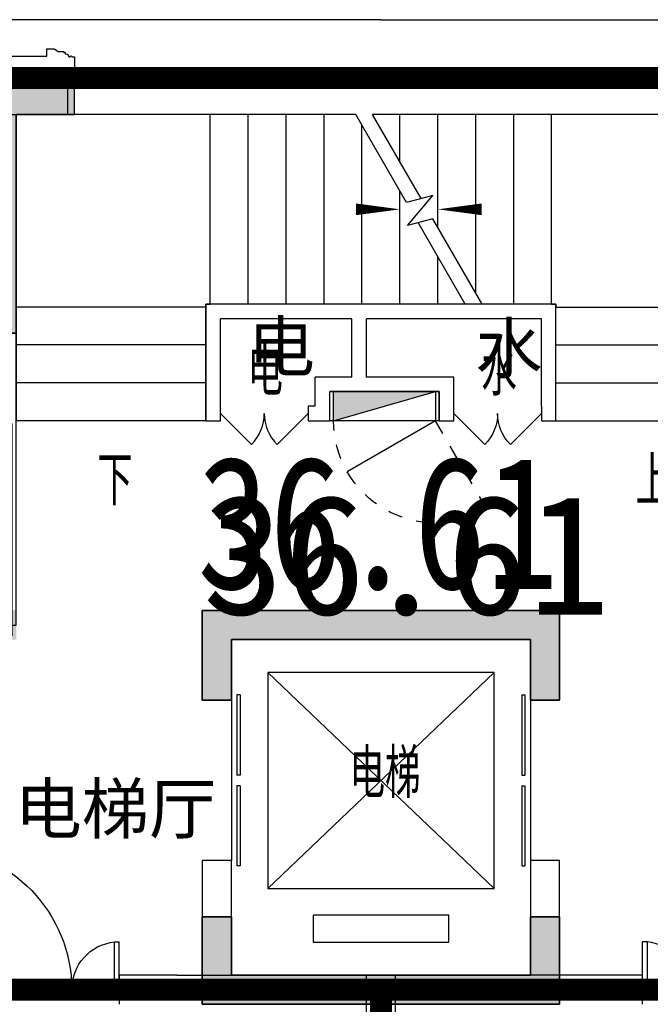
# Model space of a CAD drawing. Header units: millimetres. Extents: x 296296 to 297283, y 219875 to 220035.
# Tile 55 of 256: x 296669.3 to 296673.63, y 220017.02 to 220023.77. Entities that reach past the tile are written whole.
import ezdxf

# ---------------------------------------------------------------- set-up
doc = ezdxf.new("R2010")
doc.units = ezdxf.units.MM
doc.linetypes.add('DASH', pattern=[0.35, 0.25, -0.1])
doc.layers.add('$面积结果', color=7, linetype='Continuous')
doc.layers.add('面积-住宅全面积', color=1, linetype='Continuous')
doc.layers.add('面积-计容-住宅-1', color=1, linetype='Continuous', lineweight=0)
doc.styles.add('_TCH_DIM', font='SIMPLEX', dxfattribs={"bigfont": 'GBCBIG'})
doc.styles.add('dw', font='simhei.ttf')
doc.styles.get("Standard").update_dxf_attribs({"font": 'arial.ttf'})

# ---------------------------------------------------------------- blocks, each defined once
blk = doc.blocks.new('*U14')
at = {"lineweight": -2}
blk.add_hatch(color=253, dxfattribs=at).paths.add_polyline_path([(0, 200), (700, 0), (0, 0)])
at = {"color": 253, "linetype": 'DASH', "lineweight": -2}
blk.add_line((1050, 806.2177826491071), (700, 200), dxfattribs=at)
at = {"color": 253, "lineweight": -2}
for p, q in [((700, 200), (93.7822173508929, 550)), ((0, 200), (0, 0)), ((700, 200), (0, 200)), ((0, 200), (700, 0)), ((700, 0), (700, 200)), ((0, 0), (700, 0))]:
    blk.add_line(p, q, dxfattribs=at)
at = {"color": 253, "linetype": 'DASH', "lineweight": -2}
blk.add_arc((700, 200), 700, 60.00000000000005, 180, dxfattribs=at)
blk = doc.blocks.new('$DORLIB2D$00000127')
at = {"color": 253, "lineweight": -2}
for points in [[(-0.5333333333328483, 0.7948983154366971), (-0.5333333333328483, 0.690405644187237)], [(-0.0333333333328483, 0.7948983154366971), (-0.5333333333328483, 0.7948983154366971)], [(-0.0333333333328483, 0.7948983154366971), (-0.0333333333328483, 0.690405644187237)], [(0.5333333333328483, 0.7948983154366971), (0.0333333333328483, 0.7948983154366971)], [(0.0333333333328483, 0.7948983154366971), (0.0333333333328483, 0.690405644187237)], [(0.5333333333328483, 0.7948983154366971), (0.5333333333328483, 0.690405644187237)], [(-0.0333333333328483, 0.690405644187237), (-0.5333333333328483, 0.690405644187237)], [(0.5333333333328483, 0.690405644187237), (0.0333333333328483, 0.690405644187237)], [(0.5, 0.4999999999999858), (-0.5, 0.4999999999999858)]]:
    blk.add_lwpolyline(points, dxfattribs=at)
blk = doc.blocks.new('$DORLIB2D$00000116')
at = {"color": 253, "lineweight": -2}
for p, q in [((-0.4999999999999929, 7.1e-15), (-0.146446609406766, 0.353553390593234)), ((0.5000000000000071, 7.1e-15), (0.1464466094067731, 0.353553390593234))]:
    blk.add_line(p, q, dxfattribs=at)
for centre, radius, start, end in [((-0.4999999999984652, 4.832e-13), 0.4999999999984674, 0, 45), ((0.4999999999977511, 9.059e-13), 0.4999999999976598, 135, 180)]:
    blk.add_arc(centre, radius, start, end, dxfattribs=at)
blk = doc.blocks.new('洋房核心筒（标准层）')
at = {"color": 253}
for p, q in [((13399.99999975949, 9700.000023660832), (13400.00000002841, 13200.00000022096)), ((13400.00000002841, 13200.00000022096), (13600.00000002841, 13200.00000020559)), ((14930.00000002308, 13200.00000001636), (13599.99999987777, 13200.00000002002)), ((13599.99999987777, 13200.00000002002), (13599.99999987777, 11879.99999977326)), ((13599.99999975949, 9700.000023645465), (13600.00000002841, 13200.00000020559)), ((15926.98729813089, 13199.99999989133), (14930.00000002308, 13200.00000001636)), ((14929.99999986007, 11900.00000001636), (14930.00000002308, 13200.00000001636)), ((15189.99999986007, 11899.99999998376), (15190.00000002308, 13199.99999998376)), ((15449.99999986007, 11899.99999995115), (15450.00000002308, 13199.99999995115)), ((15709.99999986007, 11899.99999991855), (15710.00000002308, 13199.99999991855)), ((16275.05942885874, 12597.12138459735), (15926.98729813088, 13199.99999989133)), ((17270.00000002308, 13199.99999972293), (16042.45735196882, 13199.99999987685)), ((16375.05942886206, 12623.91630382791), (16042.45735196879, 13199.99999987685)), ((16229.99999998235, 12875.16660483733), (16230.00000002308, 13199.99999985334)), ((16489.99999992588, 12424.83339483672), (16490.00000002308, 13199.99999982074)), ((16749.99999986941, 11974.50018483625), (16750.00000002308, 13199.99999978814)), ((17009.99999986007, 11899.99999975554), (17010.00000002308, 13199.99999975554)), ((17269.99999986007, 11899.99999972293), (17270.00000002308, 13199.99999972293)), ((18600.00000003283, 13199.99999955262), (17269.99999994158, 13199.99999972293)), ((18599.9999998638, 11879.99999964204), (18600.00000003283, 13199.99999955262)), ((18599.99999976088, 9700.000023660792), (18600.00000002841, 13199.9999995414)), ((18600.00000002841, 13199.9999995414), (18800.00000002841, 13199.99999952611)), ((18799.99999976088, 9700.000023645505), (18800.00000002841, 13199.99999952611)), ((15969.99999986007, 11899.99999988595), (15970.00000001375, 13125.49981483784)), ((16229.99999986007, 11899.99999985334), (16229.99999995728, 12675.16660483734)), ((16455.45941541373, 12645.45941528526), (16275.05942885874, 12597.12138459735)), ((16282.56718102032, 12439.41447386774), (16455.45941541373, 12645.45941528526)), ((16454.91873227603, 12485.5959328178), (16282.56718102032, 12439.41447386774)), ((16677.54264791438, 11899.99999979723), (16354.91873227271, 12458.80101358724)), ((16793.01270175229, 11899.99999978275), (16454.91873227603, 12485.5959328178)), ((16489.99999986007, 11899.99999982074), (16489.9999999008, 12224.83339483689)), ((13599.99999987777, 11879.9999998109), (13599.9999998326, 11099.9999998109)), ((14899.99999987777, 11879.99999973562), (13599.99999987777, 11879.9999998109)), ((14899.99999987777, 11900.00000002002), (14929.99999986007, 11900.00000001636)), ((14899.99999987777, 11879.99999973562), (14899.99999987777, 11900.00000002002)), ((14899.99999983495, 11100.00000003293), (14899.99999988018, 11900.00000003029)), ((15999.99999988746, 11899.99999988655), (14899.99999988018, 11900.00000003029)), ((14899.99999987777, 11879.99999973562), (14899.9999998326, 11099.99999973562)), ((16677.54264791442, 11899.99999979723), (14929.99999986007, 11900.00000001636)), ((17299.99999987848, 11899.99999971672), (15999.99999988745, 11899.99999988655)), ((17269.99999986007, 11899.99999972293), (16793.01270175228, 11899.99999978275)), ((17269.99999986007, 11899.99999972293), (17299.99999986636, 11899.99999971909)), ((17299.99999986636, 11899.99999971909), (17299.9999998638, 11879.99999971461)), ((17299.99999983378, 11099.99999971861), (17299.99999987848, 11899.99999971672)), ((17299.99999982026, 11099.99999971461), (17299.9999998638, 11879.99999971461)), ((17299.9999998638, 11879.99999971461), (18599.9999998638, 11879.99999964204)), ((18599.99999982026, 11099.99999964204), (18599.9999998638, 11879.99999964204)), ((14999.9999998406, 11200.00000001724), (14999.99999987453, 11800.00000001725)), ((15899.9999998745, 11799.99999989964), (14999.99999987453, 11800.00000001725)), ((15899.99999985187, 11399.99999988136), (15899.9999998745, 11799.99999989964)), ((17199.99999987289, 11799.9999997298), (15999.99999987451, 11799.99999988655)), ((15999.99999985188, 11399.99999986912), (15999.99999987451, 11799.99999988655)), ((17199.99999983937, 11199.99999972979), (17199.99999987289, 11799.9999997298)), ((14899.99999986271, 11619.99999973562), (13599.99999986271, 11619.9999998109)), ((17299.99999984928, 11619.99999971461), (18599.99999984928, 11619.99999964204)), ((14899.99999984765, 11359.99999973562), (13599.99999984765, 11359.9999998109)), ((15649.99999984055, 11199.99999991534), (15649.99999985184, 11399.99999991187)), ((15899.99999985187, 11399.99999988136), (15649.99999985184, 11399.99999991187)), ((16599.99999985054, 11399.99999979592), (15999.99999985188, 11399.99999986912)), ((16599.99999983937, 11199.99999979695), (16599.99999985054, 11399.99999979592)), ((17299.99999983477, 11359.99999971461), (18599.99999983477, 11359.99999964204)), ((15749.99999983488, 11099.99999989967), (15749.99999984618, 11299.99999989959)), ((15999.99999984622, 11299.99999986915), (15749.99999984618, 11299.99999989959)), ((16499.99999984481, 11299.99999980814), (15999.99999984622, 11299.99999986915)), ((16499.99999983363, 11099.99999980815), (16499.99999984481, 11299.99999980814)), ((14999.99999985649, 11100.00000001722), (14999.99999987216, 11200.00000001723)), ((15649.99999984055, 11199.99999991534), (15599.99999987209, 11199.99999992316)), ((15599.99999987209, 11199.99999992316), (15599.99999985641, 11099.99999992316)), ((16599.99999980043, 11099.99999979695), (16599.99999981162, 11199.99999979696)), ((17199.99999983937, 11199.99999972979), (17199.99999980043, 11099.9999997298)), ((14899.9999998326, 11099.99999973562), (13599.9999998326, 11099.9999998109)), ((14899.99999983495, 11100.00000003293), (14999.99999985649, 11100.00000001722)), ((15599.99999985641, 11099.99999992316), (15749.99999983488, 11099.99999989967)), ((16499.99999983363, 11099.99999980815), (16599.99999980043, 11099.99999979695)), ((17199.99999980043, 11099.9999997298), (17299.99999983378, 11099.99999971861)), ((17299.99999982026, 11099.99999971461), (18599.99999982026, 11099.99999964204)), ((14874.99999968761, 9800.000023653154), (14874.99999965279, 9185.000023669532)), ((17324.99999968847, 9800.000023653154), (14874.99999968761, 9800.000023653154)), ((17324.99999965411, 9185.000023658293), (17324.99999968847, 9800.000023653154)), ((13399.99999975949, 9700.000023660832), (13599.99999975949, 9700.000023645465)), ((18599.99999976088, 9700.000023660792), (18799.99999976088, 9700.000023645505)), ((15074.99999965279, 9185.00002365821), (15074.99999967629, 9600.000023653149)), ((17124.9999996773, 9600.000023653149), (15074.99999967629, 9600.000023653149)), ((17124.9999996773, 9600.000023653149), (17124.99999965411, 9185.000023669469)), ((14874.99999965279, 9185.000023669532), (15074.99999965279, 9185.00002365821)), ((17124.99999965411, 9185.000023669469), (17324.99999965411, 9185.000023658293)), ((15074.9999995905, 8085.000023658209), (14874.9999995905, 8085.000023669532)), ((14874.9999995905, 8085.000023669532), (14874.99999953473, 7100.000023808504)), ((15074.99999954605, 7300.000023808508), (15074.9999995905, 8085.000023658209)), ((17324.99999959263, 8085.000023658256), (17124.99999959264, 8085.000023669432)), ((17124.99999959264, 8085.000023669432), (17124.99999954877, 7300.000023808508)), ((17324.9999995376, 7100.000023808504), (17324.99999959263, 8085.000023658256)), ((17124.99999954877, 7300.000023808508), (15074.99999954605, 7300.000023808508)), ((17324.9999995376, 7100.000023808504), (14874.99999953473, 7100.000023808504))]:
    blk.add_line(p, q, dxfattribs=at)
at = {"color": 253, "lineweight": -2}
for p, q in [((16874.99999966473, 9375.000023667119), (15324.99999966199, 9375.000023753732)), ((15324.99999966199, 9375.000023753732), (15324.99999957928, 7895.000023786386)), ((16874.99999958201, 7895.000023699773), (15324.99999966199, 9375.000023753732)), ((16874.99999966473, 9375.000023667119), (15324.99999957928, 7895.000023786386)), ((16874.99999958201, 7895.000023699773), (16874.99999966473, 9375.000023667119)), ((15324.99999957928, 7895.000023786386), (16874.99999958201, 7895.000023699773)), ((16564.99999957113, 7710.000023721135), (15634.9999995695, 7710.000023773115)), ((15634.9999995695, 7710.000023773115), (15634.99999955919, 7525.000023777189)), ((16564.99999956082, 7525.000023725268), (16564.99999957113, 7710.000023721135)), ((15634.99999955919, 7525.000023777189), (16564.99999956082, 7525.000023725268))]:
    blk.add_line(p, q, dxfattribs=at)
at = {"color": 253}
for points in [[(14249.99999982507, 10969.99999977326, 0, 0, 0), (14249.99999987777, 12550.00000002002, 0, 0, 0), (16229.99999994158, 12549.99999985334, 0, 80.00000000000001, 0), (15929.99999994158, 12549.9999998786, 0, 0, 0)], [(17949.999999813, 10969.99999967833, 0, 0, 0), (17949.99999994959, 12549.99999963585, 0, 0, 0), (16489.99999994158, 12549.99999982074, 0, 80.00000000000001, 0), (16789.99999994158, 12549.99999982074, 0, 0, 0)]]:
    blk.add_lwpolyline(points, format="xyseb", dxfattribs=at)
at = {"color": 253, "lineweight": -2}
blk.add_lwpolyline([(17299.99999980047, 11099.99992195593), (17299.99999989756, 11899.99999971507), (14899.99999988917, 11900.00000006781), (14899.99999977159, 11100.0000000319)], dxfattribs=at)
blk.add_lwpolyline([(15749.99999983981, 11299.99999997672), (16499.99999983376, 11299.99999997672), (16499.99999983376, 11099.99999980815), (15749.99999983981, 11099.99999980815)], close=True, dxfattribs=at)
at = {"color": 253, "lineweight": -2, "xscale": -1, "rotation": 180}
blk.add_blockref('*U14', (15774.94990664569, 11299.98568751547), dxfattribs=at)
at = {"color": 253}
for name, p, xscale, yscale, zscale, rotation in [('$DORLIB2D$00000116', (15299.99999986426, 11149.9999999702), 600, 600, 600, 179.9999999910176), ('$DORLIB2D$00000116', (16899.999999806, 11149.99999976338), -600, 600, -600, 179.9999999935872), ('$DORLIB2D$00000127', (14974.99999962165, 8635.000023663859), 1100, -200, 1100, 89.99999999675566), ('$DORLIB2D$00000127', (17224.99999962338, 8635.000023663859), 1100, 200, 1100, 89.99999999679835)]:
    blk.add_blockref(name, p, dxfattribs=dict(at, xscale=xscale, yscale=yscale, zscale=zscale, rotation=rotation))
at = {"color": 253, "style": '_TCH_DIM'}
for s, p in [('电', (15184.66559205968, 11273.07109868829)), ('水', (16787.66644105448, 11273.07109868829)), ('下', (14155.05319131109, 10519.89999977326)), ('上', (17845.74468065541, 10519.89999967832)), ('电梯', (15884.71652595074, 8513.51764473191))]:
    blk.add_text(s, height=337.5886524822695, dxfattribs=at).set_placement(p)
blk = doc.blocks.new('wy53eu64i765i57i78i')
for points in [[(963374.851175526, 192958.4369128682), (963374.851175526, 191258.4020618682), (963574.851175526, 191258.4020618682), (963574.851175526, 192758.4369128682), (963974.851175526, 192758.4369128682), (963974.851175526, 192958.4369128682)], [(964849.854669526, 189358.4377288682), (964849.854669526, 188743.4382978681), (965049.854669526, 188743.4382978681), (965049.854669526, 189158.4377288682), (967099.8550885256, 189158.4377288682), (967099.8550885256, 188743.4391328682), (967299.8550885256, 188743.4391328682), (967299.8550885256, 189358.4377288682)], [(964849.854669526, 187258.4361428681), (964849.854669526, 186658.4377868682), (967299.8550885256, 186658.4377868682), (967299.8550885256, 187258.4361428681), (967099.8550885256, 187258.4361428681), (967099.8550885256, 186858.4377828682), (965049.854669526, 186858.4377828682), (965049.854669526, 187258.4361428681)]]:
    blk.add_hatch(color=253).paths.add_polyline_path(points, flags=0)
at = {"color": 253}
for points in [[(963374.851175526, 192958.4369128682), (963374.851175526, 191258.4020618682), (963574.851175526, 191258.4020618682), (963574.851175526, 192758.4369128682), (963974.851175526, 192758.4369128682), (963974.851175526, 192958.4369128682), (963374.851175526, 192958.4369128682)], [(964849.854669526, 189358.4377288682), (964849.854669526, 188743.4382978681), (965049.854669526, 188743.4382978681), (965049.854669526, 189158.4377288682), (967099.8550885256, 189158.4377288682), (967099.8550885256, 188743.4391328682), (967299.8550885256, 188743.4391328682), (967299.8550885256, 189358.4377288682), (964849.854669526, 189358.4377288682)], [(964849.854669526, 187258.4361428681), (964849.854669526, 186658.4377868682), (967299.8550885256, 186658.4377868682), (967299.8550885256, 187258.4361428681), (967099.8550885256, 187258.4361428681), (967099.8550885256, 186858.4377828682), (965049.854669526, 186858.4377828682), (965049.854669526, 187258.4361428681), (964849.854669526, 187258.4361428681)]]:
    blk.add_lwpolyline(points, close=True, dxfattribs=at)
blk = doc.blocks.new('sayea5yuteaytuytrauyt')
h = blk.add_hatch()
h.set_pattern_fill('钢筋混凝土', color=253, scale=100)
h.set_pattern_definition([(45, (0, 0), (-176.7766952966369, 176.7766952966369), []), (49.99999999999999, (0, 0), (717.2601826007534, -62.75213498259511), [75, -825]), (355, (0, 0), (-138.751333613, 752.1921337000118), [60, -660]), (100.4514, (59.77168, -5.22934), (578.5093817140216, 689.4395420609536), [63.74019000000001, -701.142112]), (46.1842, (0, 200), (1067.241048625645, -165.5190143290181), [112.5, -1237.5]), (96.63560000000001, (88.936745, 186.206693), (934.6627055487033, 974.1178709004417), [95.610288, -1051.713]), (351.1842, (0, 200), (934.6619451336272, 974.1186009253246), [90, -990]), (21, (100, 150), (596.9070521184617, -402.6188906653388), [75, -825]), (326.0000000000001, (100, 150), (243.3153319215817, 725.150045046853), [60, -660]), (71.4514, (149.742233, 116.448394), (840.22262858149, 322.5304967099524), [63.74019000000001, -701.142112]), (37.5, (0, 0), (12.15985531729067, 332.8938538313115), [0, -652, 0, -670, 0, -662.5]), (7.5, (0, 0), (263.0695374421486, 394.4117118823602), [0, -382, 0, -637, 0, -252.5]), (327.5, (-223, 0), (533.822436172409, -22.55487173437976), [0, -250, 0, -780, 0, -1035]), (317.5, (-323, 0), (583.1861693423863, 100.1049823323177), [0, -325, 0, -518, 0, -735])])
h.paths.add_polyline_path([(1007424.854593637, 89058.43775986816), (1007424.854593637, 87258.43856486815), (1007174.854593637, 87258.43856486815), (1007174.854593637, 89058.43775986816)])
h.paths.add_polyline_path([(1021574.855280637, 89058.43775986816), (1021574.855280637, 87258.43856486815), (1021324.855280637, 87258.43856486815), (1021324.855280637, 89058.43775986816)])
h.paths.add_polyline_path([(989374.8548266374, 89058.43775186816), (989374.8548266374, 87258.43815686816), (989124.8548266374, 87258.43815686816), (989124.8548266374, 89058.43775186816)])
h.paths.add_polyline_path([(1039624.855051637, 89058.43775186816), (1039624.855051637, 87258.43815686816), (1039374.855051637, 87258.43815686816), (1039374.855051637, 89058.43775186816)])
h.paths.add_polyline_path([(1014474.854936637, 87858.43815686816), (1014474.854936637, 84858.43816086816), (1014274.854936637, 84858.43816086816), (1014274.854936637, 87858.43815686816)])
h.paths.add_polyline_path([(1044574.854944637, 92958.43692786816), (1044574.854944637, 91158.43691286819), (1044374.854944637, 91158.43691286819), (1044374.854944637, 92758.43691286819), (1044074.854822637, 92758.43691286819), (1044074.854822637, 92958.43691286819)])
h.paths.add_polyline_path([(984374.8549336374, 92758.43691286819), (984374.8549336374, 91158.43691286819), (984174.8549336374, 91158.43691286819), (984174.8548116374, 92958.43691286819), (984674.8550556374, 92958.43691286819), (984674.8550556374, 92758.43691286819)])
h.paths.add_polyline_path([(1027974.850721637, 92758.43691286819), (1027974.850721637, 91258.40206186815), (1027774.850721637, 91258.40206186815), (1027774.850721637, 92958.43691286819), (1028324.850721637, 92958.43691286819), (1028324.850721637, 92758.43691286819)])
h.paths.add_polyline_path([(1000974.859155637, 92958.43691286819), (1000974.859155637, 91258.40206186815), (1000774.859155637, 91258.40206186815), (1000774.859155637, 92758.43691286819), (1000424.859155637, 92758.43691286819), (1000424.859155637, 92958.43691286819)])
h.paths.add_polyline_path([(1033174.859613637, 92958.43691286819), (1033174.859613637, 91258.40205786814), (1032974.859613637, 91258.40205786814), (1032974.859613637, 92758.43691286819), (1032624.859613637, 92758.43691286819), (1032624.859613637, 92958.43691286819)])
h.paths.add_polyline_path([(995774.8502636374, 92758.43691286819), (995774.8502636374, 91258.40205786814), (995574.8502636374, 91258.40205786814), (995574.8502636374, 92958.43691286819), (996124.8502636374, 92958.43691286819), (996124.8502636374, 92758.43691286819)])
h.paths.add_polyline_path([(1014874.854936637, 80258.43772586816), (1014874.854936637, 80058.43772586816), (1014274.854936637, 80058.43772586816), (1014274.854936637, 81858.43772586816), (1014474.854936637, 81858.43772586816), (1014474.854936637, 80258.43772586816)])
h.paths.add_polyline_path([(1046674.855165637, 92358.43775186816), (1046674.855165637, 90658.43777086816), (1046474.855165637, 90658.43777086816), (1046474.855165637, 92158.43775186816), (1046024.855051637, 92158.43775186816), (1046024.855051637, 92358.43775186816)])
h.paths.add_polyline_path([(982274.8547116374, 92158.43775186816), (982274.8547116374, 90658.43777086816), (982074.8547116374, 90658.43777086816), (982074.8547116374, 92358.43775186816), (982724.8548266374, 92358.43775186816), (982724.8548266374, 92158.43775186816)])
h.paths.add_polyline_path([(1042874.855566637, 80058.43772586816), (1042874.855604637, 79458.43791586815), (1042074.855596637, 79458.43791586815), (1042074.855596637, 79658.43791586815), (1042674.855566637, 79658.43791586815), (1042674.855528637, 80258.43772586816), (1043624.855539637, 80258.43772586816), (1043624.855539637, 80058.43772586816)])
h.paths.add_polyline_path([(1010674.855341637, 80058.43772586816), (1010674.855379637, 79458.43791586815), (1009874.855367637, 79458.43791586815), (1009874.855367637, 79658.43791586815), (1010474.855341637, 79658.43791586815), (1010474.855303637, 80258.43772586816), (1011424.855310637, 80258.43772586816), (1011424.855310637, 80058.43772586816)])
h.paths.add_polyline_path([(1018874.854505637, 79658.43791586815), (1018874.854505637, 79458.43791586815), (1018074.854498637, 79458.43791586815), (1018074.854536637, 80058.43772586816), (1017324.854563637, 80058.43772586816), (1017324.854563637, 80258.43772586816), (1018274.854536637, 80258.43773286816), (1018274.854536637, 79658.43791586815)])
h.paths.add_polyline_path([(986674.8542806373, 79658.43791586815), (986674.8542806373, 79458.43791586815), (985874.8542736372, 79458.43791586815), (985874.8543116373, 80058.43772586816), (985124.8543376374, 80058.43772586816), (985124.8543376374, 80258.43772586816), (986074.8543116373, 80258.43773286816), (986074.8543116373, 79658.43791586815)])
h.paths.add_polyline_path([(1016574.855280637, 92758.43691286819), (1016574.855280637, 91158.43691286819), (1016374.855280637, 91158.43691286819), (1016374.855280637, 92158.43775186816), (1016074.855051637, 92158.43775186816), (1016074.855051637, 92358.43775186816), (1016374.855280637, 92358.43775186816), (1016374.855280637, 92958.43691286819), (1016874.855280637, 92958.43691286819), (1016874.855280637, 92758.43691286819)])
h.paths.add_polyline_path([(1012374.854593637, 92158.43775186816), (1012374.854593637, 91158.43691286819), (1012174.854593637, 91158.43691286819), (1012174.854593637, 92758.43691286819), (1011874.854593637, 92758.43691286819), (1011874.854593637, 92958.43691286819), (1012374.854593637, 92958.43691286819), (1012374.854593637, 92358.43775186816), (1012674.854826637, 92358.43775186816), (1012674.854826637, 92158.43775186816)])
h.paths.add_polyline_path([(1031699.854631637, 87258.43614286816), (1031699.854631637, 86658.43778686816), (1029249.854215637, 86658.43778686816), (1029249.854215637, 87258.43614286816), (1029449.854215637, 87258.43614286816), (1029449.854215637, 86858.43778286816), (1031499.854631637, 86858.43778286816), (1031499.854631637, 87258.43614286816)])
h.paths.add_polyline_path([(999499.8556616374, 87258.43614286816), (999499.8556616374, 86658.43778686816), (997049.8552426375, 86658.43778686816), (997049.8552426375, 87258.43614286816), (997249.8552426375, 87258.43614286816), (997249.8552426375, 86858.43778286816), (999299.8556616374, 86858.43778286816), (999299.8556616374, 87258.43614286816)])
h.paths.add_polyline_path([(1029449.854215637, 89158.43772886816), (1029449.854215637, 88743.43829786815), (1029249.854215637, 88743.43829786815), (1029249.854215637, 89358.43772886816), (1031699.854631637, 89358.43772886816), (1031699.854631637, 88743.43913286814), (1031499.854631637, 88743.43913286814), (1031499.854631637, 89158.43772886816)])
h.paths.add_polyline_path([(999499.8556616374, 89358.43772886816), (999499.8556616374, 88743.43829786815), (999299.8556616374, 88743.43829786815), (999299.8556616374, 89158.43772886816), (997249.8552426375, 89158.43772886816), (997249.8552426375, 88743.43913286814), (997049.8552426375, 88743.43913286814), (997049.8552426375, 89358.43772886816)])
h.paths.add_polyline_path([(1026174.845110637, 92958.43691286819), (1026174.845110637, 90058.43717586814), (1025974.845110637, 90058.43717586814), (1025974.845110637, 92758.43691286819), (1025574.850809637, 92758.43691286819), (1025574.850809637, 92958.43691286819)])
h.paths.add_polyline_path([(1002774.864763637, 92758.43691286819), (1002774.864763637, 90058.43717586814), (1002574.864763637, 90058.43717586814), (1002574.864763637, 92958.43691286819), (1003174.859068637, 92958.43691286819), (1003174.859068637, 92758.43691286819)])
h.paths.add_polyline_path([(993974.8547306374, 92958.43691686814), (993974.8547306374, 90058.44779286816), (993774.8547306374, 90058.44779286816), (993774.8547306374, 92758.43691286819), (993374.8515306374, 92758.43691286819), (993374.8515306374, 92958.43691286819)])
h.paths.add_polyline_path([(1034974.855142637, 92758.43691286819), (1034974.855142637, 90058.44779286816), (1034774.855142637, 90058.44779286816), (1034774.855142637, 92958.43691686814), (1035374.858343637, 92958.43691286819), (1035374.858343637, 92758.43691286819)])
h.paths.add_polyline_path([(1046674.855165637, 83408.43776386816), (1046674.855165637, 80058.43772586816), (1046074.855165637, 80058.43772586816), (1046074.855165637, 80258.43772586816), (1046474.855165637, 80258.43772586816), (1046474.855165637, 83408.43776386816)])
h.paths.add_polyline_path([(982674.8547116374, 80258.43772586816), (982674.8547116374, 80058.43772586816), (982074.8547116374, 80058.43772586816), (982074.8547116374, 83408.43776386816), (982274.8547116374, 83408.43776386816), (982274.8547116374, 80258.43772586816)])
h.paths.add_polyline_path([(1001674.854280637, 89358.43772886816), (1001674.854280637, 86658.43778686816), (1001474.854280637, 86658.43778686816), (1001474.854280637, 89158.43772886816), (1000774.859155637, 89158.43772886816), (1000774.859155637, 89358.43772886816)])
h.paths.add_polyline_path([(1027274.855596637, 89158.43772886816), (1027274.855596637, 86658.43778686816), (1027074.855596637, 86658.43778686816), (1027074.855596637, 89358.43772886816), (1027974.850721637, 89358.43772886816), (1027974.850721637, 89158.43772886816)])
h.paths.add_polyline_path([(995074.8548266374, 89158.43772886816), (995074.8548266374, 86658.43778686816), (994874.8548266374, 86658.43778686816), (994874.8548266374, 89358.43772886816), (995774.8502636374, 89358.43772886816), (995774.8502636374, 89158.43772886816)])
h.paths.add_polyline_path([(1033874.855051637, 89358.43772886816), (1033874.855051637, 86658.43778686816), (1033674.855051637, 86658.43778686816), (1033674.855051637, 89158.43772886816), (1032974.859613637, 89158.43772886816), (1032974.859613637, 89358.43772886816)])
h.paths.add_polyline_path([(989374.8548266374, 92958.43691286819), (989374.8548266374, 92158.43691286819), (988974.8548266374, 92158.43691286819), (988974.8548266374, 92958.43691286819)])
h.paths.add_polyline_path([(1007574.854593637, 92958.43691286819), (1007574.854593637, 92158.43691286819), (1007174.854593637, 92158.43691286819), (1007174.854593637, 92958.43691286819)])
h.paths.add_polyline_path([(995074.8548266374, 79658.43738986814), (995074.8548266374, 79258.43738986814), (994374.8548266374, 79258.43738986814), (994374.8548266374, 79658.43738986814)])
h.paths.add_polyline_path([(1002174.854280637, 79658.43738986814), (1002174.854280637, 79258.43738986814), (1001474.854280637, 79258.43738986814), (1001474.854280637, 79658.43738986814)])
h.paths.add_polyline_path([(1027274.855596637, 79658.43738986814), (1027274.855596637, 79258.43738986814), (1026574.855596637, 79258.43738986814), (1026574.855596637, 79658.43738986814)])
h.paths.add_polyline_path([(1034374.855051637, 79658.43738986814), (1034374.855051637, 79258.43738986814), (1033674.855051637, 79258.43738986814), (1033674.855051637, 79658.43738986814)])
h.paths.add_polyline_path([(1039774.855051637, 92958.43691286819), (1039774.855051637, 92158.43691286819), (1039374.855051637, 92158.43691286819), (1039374.855051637, 92958.43691286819)])
h.paths.add_polyline_path([(1021574.855280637, 92958.43691286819), (1021574.855280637, 92158.43691286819), (1021174.855280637, 92158.43691286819), (1021174.855280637, 92958.43691286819)])
at = {"color": 253}
for points in [[(995774.8502636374, 92758.43691286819), (995774.8502636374, 91258.40205786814), (995574.8502636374, 91258.40205786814), (995574.8502636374, 92958.43691286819), (996124.8502636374, 92958.43691286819), (996124.8502636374, 92758.43691286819), (995774.8502636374, 92758.43691286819)], [(999499.8556616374, 89358.43772886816), (999499.8556616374, 88743.43829786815), (999299.8556616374, 88743.43829786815), (999299.8556616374, 89158.43772886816), (997249.8552426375, 89158.43772886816), (997249.8552426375, 88743.43913286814), (997049.8552426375, 88743.43913286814), (997049.8552426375, 89358.43772886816), (999499.8556616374, 89358.43772886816)], [(999499.8556616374, 87258.43614286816), (999499.8556616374, 86658.43778686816), (997049.8552426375, 86658.43778686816), (997049.8552426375, 87258.43614286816), (997249.8552426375, 87258.43614286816), (997249.8552426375, 86858.43778286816), (999299.8556616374, 86858.43778286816), (999299.8556616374, 87258.43614286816), (999499.8556616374, 87258.43614286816)]]:
    blk.add_lwpolyline(points, close=True, dxfattribs=at)
blk = doc.blocks.new('4uyh5uj6kj67j75rykjtuk7tsik76ykj')
at = {"color": 253}
for s, p in [('电', (822361.5, 432999)), ('水', (823921, 432986.5)), ('电梯厅', (820763.5, 429830))]:
    blk.add_text(s, height=337.5886524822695, dxfattribs=at).set_placement(p)
blk = doc.blocks.new('185洋房-中间套（报建版）-旧规$0$洋房户型$0$$DorLib2D$00000225')
at = {"color": 253}
for p, q in [((0.4750000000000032, -0.0014478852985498), (0.4750000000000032, 0.7521225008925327)), ((0.4750000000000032, 0.7521225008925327), (0.5000000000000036, 0.7521225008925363)), ((0.5000000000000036, -0.0014478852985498), (0.5000000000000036, 0.7521225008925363)), ((-0.4999999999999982, -3.6e-15), (-0.5, 0.252035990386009)), ((-0.4750000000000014, 0.252035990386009), (-0.5, 0.252035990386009)), ((-0.4749999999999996, -3.6e-15), (-0.4750000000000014, 0.252035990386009)), ((-0.4749999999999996, -3.6e-15), (-0.4999999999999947, -3.6e-15)), ((0.4750000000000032, -0.0014478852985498), (0.4999999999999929, -0.0014478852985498))]:
    blk.add_line(p, q, dxfattribs=at)
for centre, radius, start, end in [((0.5046168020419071, -0.0019208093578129), 0.7546247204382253, 92.24926861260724, 179.7237749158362), ((-0.5007908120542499, 0.0025725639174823), 0.2507930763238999, 359.7898704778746, 84.09743784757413)]:
    blk.add_arc(centre, radius, start, end, dxfattribs=at)
blk = doc.blocks.new('185洋房-中间套（报建版）-旧规')
at = {"color": 253, "linetype": 'Continuous'}
for p, q in [((16000.00189563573, 5900.00001082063), (16000.00233138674, 7299.999979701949)), ((17500.00230027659, 7299.999979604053), (16000.00233138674, 7299.999979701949)), ((17893.99665124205, 7299.99997957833), (17500.00230027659, 7299.999979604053)), ((17893.996651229, 7099.999979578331), (17893.99665124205, 7299.99997957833))]:
    blk.add_line(p, q, dxfattribs=at)
at = {"color": 253, "xscale": -1300, "yscale": -1300, "zscale": 200, "rotation": 179.999999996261}
blk.add_blockref('185洋房-中间套（报建版）-旧规$0$洋房户型$0$$DorLib2D$00000225', (18543.99665123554, 7199.999979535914), dxfattribs=at)
blk = doc.blocks.new('185洋房-边套（报建版）-旧规$0$洋房户型$0$$DorLib2D$00000225')
at = {"color": 253}
for p, q in [((0.4750000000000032, -0.0014478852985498), (0.4750000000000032, 0.7521225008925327)), ((0.4750000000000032, 0.7521225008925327), (0.5000000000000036, 0.7521225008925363)), ((0.5000000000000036, -0.0014478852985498), (0.5000000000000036, 0.7521225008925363)), ((-0.4999999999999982, -3.6e-15), (-0.5, 0.252035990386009)), ((-0.4750000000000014, 0.252035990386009), (-0.5, 0.252035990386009)), ((-0.4749999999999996, -3.6e-15), (-0.4750000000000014, 0.252035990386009)), ((-0.4749999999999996, -3.6e-15), (-0.4999999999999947, -3.6e-15)), ((0.4750000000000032, -0.0014478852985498), (0.4999999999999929, -0.0014478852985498))]:
    blk.add_line(p, q, dxfattribs=at)
for centre, radius, start, end in [((0.5046168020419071, -0.0019208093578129), 0.7546247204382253, 92.24926861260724, 179.7237749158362), ((-0.5007908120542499, 0.0025725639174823), 0.2507930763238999, 359.7898704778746, 84.09743784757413)]:
    blk.add_arc(centre, radius, start, end, dxfattribs=at)
blk = doc.blocks.new('185洋房-边套（报建版）-旧规')
at = {"color": 253, "linetype": 'Continuous'}
for p, q in [((14699.9976642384, 7299.999979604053), (14306.00328089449, 7299.999979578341)), ((14306.00328089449, 7299.999979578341), (14306.00328090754, 7099.999979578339)), ((14699.9976642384, 7299.999979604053), (16199.9976007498, 7299.999979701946)), ((16199.99803650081, 5900.000010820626), (16199.9976007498, 7299.999979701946))]:
    blk.add_line(p, q, dxfattribs=at)
at = {"color": 253, "xscale": -1300, "yscale": 1300, "zscale": 200, "rotation": 3.7389702e-09}
blk.add_blockref('185洋房-边套（报建版）-旧规$0$洋房户型$0$$DorLib2D$00000225', (13656.003280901, 7199.999979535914), dxfattribs=at)
blk = doc.blocks.new('*U1517')
at = {"color": 253}
blk.add_lwpolyline([(0, 10), (0, -40), (50.00000000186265, -40), (50.00000000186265, -37), (57.00000000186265, -37), (57.00000000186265, -34.0000000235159), (60.00000000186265, -34.0000000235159, 0.4142135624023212), (67.00000000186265, -27.0000000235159), (67.00000000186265, -24.0000000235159), (74.00000000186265, -24.0000000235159), (74.00000000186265, -21.0000000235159), (115.0000009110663, -21.00000039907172), (115.0000008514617, -16.00000011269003), (125.000000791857, -15.99999999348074), (125.0000006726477, -6.000000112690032), (130.0000015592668, -6.000000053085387, 0.4039906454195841), (150.0000010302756, 14.99999982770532), (160.0000006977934, 14.99999974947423), (160.0000006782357, 12.49999989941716, 0.9999999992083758), (170.0000008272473, 12.49999985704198), (170.0000008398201, 14.99999980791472), (190.0000014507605, 14.99999980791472), (190.0000014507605, 209.9999998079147)], format="xyb", dxfattribs=at)
blk = doc.blocks.new('185洋房外包（2F南入）-边-西-报建版')
at = {"color": 253}
for points in [[(32722.70269730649, 24299.57976449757), (18247.70266484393, 24299.57976449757), (18247.70266484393, 23699.57976411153), (9672.70266339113, 23699.57976411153), (9672.70266339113, 9599.579768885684), (16672.70266338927, 9599.579768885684), (16672.70266338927, 10499.57976526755), (19947.70266338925, 10499.57976526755), (19947.70266338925, 9599.579765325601), (28222.70266194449, 9599.57976492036), (28222.70266194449, 8399.579764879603), (32722.70269730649, 8399.579764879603)], [(30162.70269587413, 24049.57977569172), (30432.70269587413, 24049.57977569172)]]:
    blk.add_lwpolyline(points, dxfattribs=at)
at = {"color": 253, "xscale": -1, "rotation": 180}
blk.add_blockref('*U1517', (30432.70269298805, 24059.57977569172), dxfattribs=at)
blk = doc.blocks.new('185洋房外包（2F南入）-中间-报建版')
at = {"color": 253}
blk.add_lwpolyline([(11907.36403493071, 24299.57976449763), (28007.36406885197, 24299.57976449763)], dxfattribs=at)

msp = doc.modelspace()

# ---------------------------------------------------------------- block references
at = {"xscale": 0.001, "yscale": 0.001, "zscale": 0.001}
for name, p in [('4uyh5uj6kj67j75rykjtuk7tsik76ykj', (295848.5037488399, 219588.3577637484)), ('wy53eu64i765i57i78i', (295705.7037488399, 219830.3577637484)), ('sayea5yuteaytuytrauyt', (295673.5037488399, 219930.3577637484)), ('洋房核心筒（标准层）', (296655.6786040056, 220009.9162014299))]:
    msp.add_blockref(name, p, dxfattribs=at)

# ---------------------------------------------------------------- next in the draw order: block references
msp.add_blockref('185洋房-中间套（报建版）-旧规', (296655.6786040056, 220009.9162014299), dxfattribs=at)

# ---------------------------------------------------------------- next in the draw order: block references
msp.add_blockref('185洋房-边套（报建版）-旧规', (296655.6786040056, 220009.9162014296), dxfattribs=at)

# ---------------------------------------------------------------- next in the draw order: linework, layer by layer
at = {"layer": '面积-计容-住宅-1', "const_width": 0.15}
for points in [[(296669.0286043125, 220023.3662014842), (296669.0286064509, 220022.7662014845), (296669.0786043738, 220022.7662014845), (296669.0786042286, 220020.6162014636), (296669.1786040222, 220020.6162014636), (296669.1786043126, 220019.6162014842), (296668.4786043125, 220019.6162014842), (296668.4786043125, 220017.1162014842), (296675.0786043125, 220017.1162014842), (296675.0786043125, 220019.6162014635), (296674.3786043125, 220019.6162014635), (296674.3786046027, 220020.6162013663), (296674.4786043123, 220020.6162013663), (296674.4786042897, 220022.7662012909), (296674.5286045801, 220022.7662012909), (296674.5286043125, 220023.3662014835)], [(296667.4785974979, 220020.9162018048), (296662.8786040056, 220020.9162014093), (296662.8786043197, 220022.0162014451), (296661.0786041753, 220022.0162014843), (296661.078604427, 220022.7162015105), (296657.67860448, 220022.7162014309), (296657.6786044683, 220022.1162014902), (296656.1786054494, 220022.1162014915), (296656.178605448, 220014.4162014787), (296655.5286043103, 220014.4162014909), (296655.5286043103, 220011.0162014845), (296659.3786043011, 220011.0162014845), (296659.3786043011, 220010.416201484), (296662.8786043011, 220010.416201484), (296662.8786043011, 220012.1662014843), (296668.3786043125, 220012.1662014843), (296668.3786043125, 220012.1662014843), (296671.7786043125, 220012.1662014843), (296671.778604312, 220017.1162014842), (296668.4786043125, 220017.1162014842), (296668.4786043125, 220019.6162014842), (296669.1786043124, 220019.6162014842), (296669.1786043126, 220020.6162013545), (296667.4785974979, 220020.6162018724)], [(296676.0786111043, 220020.9162018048), (296680.6786045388, 220020.9162014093), (296680.6786042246, 220022.0162014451), (296682.4786044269, 220022.0162014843), (296682.4786041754, 220022.7162015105), (296685.8786041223, 220022.7162014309), (296685.878604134, 220022.1162014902), (296687.8786043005, 220022.1162014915), (296687.8786043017, 220015.8162014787), (296687.8786043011, 220015.8162014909), (296687.8786043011, 220011.0162014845), (296684.1786043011, 220011.0162014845), (296684.1786043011, 220010.416201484), (296680.6786043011, 220010.416201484), (296680.6786043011, 220012.1662014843), (296675.1786042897, 220012.1662014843), (296675.1786042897, 220012.1662014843), (296671.7786042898, 220012.1662014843), (296671.7786042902, 220017.1162014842), (296675.0786042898, 220017.1162014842), (296675.0786042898, 220019.6162014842), (296674.3786042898, 220019.6162014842), (296674.3786042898, 220020.6162013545), (296676.0786111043, 220020.6162018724)]]:
    msp.add_lwpolyline(points, close=True, dxfattribs=at)

# ---------------------------------------------------------------- next in the draw order: block references
at = {"xscale": 0.001, "yscale": 0.001, "zscale": 0.001}
for name, p in [('185洋房外包（2F南入）-边-西-报建版', (296639.0559013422, 219999.4666216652)), ('185洋房外包（2F南入）-中间-报建版', (296659.8712399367, 219999.4666216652))]:
    msp.add_blockref(name, p, dxfattribs=at)

# ---------------------------------------------------------------- next in the draw order: texts
at = {"layer": '$面积结果', "color": 1, "style": 'dw'}
msp.add_text('36.61', height=0.820663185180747, dxfattribs=at).set_placement((296670.5555499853, 220019.68842458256))
at = {"layer": '面积-住宅全面积', "color": 1, "style": 'dw', "width": 0.7999999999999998}
msp.add_text('36.61', height=0.9100000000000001, dxfattribs=at).set_placement((296670.5189375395, 220019.8644512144))

doc.saveas('drawing.dxf')
